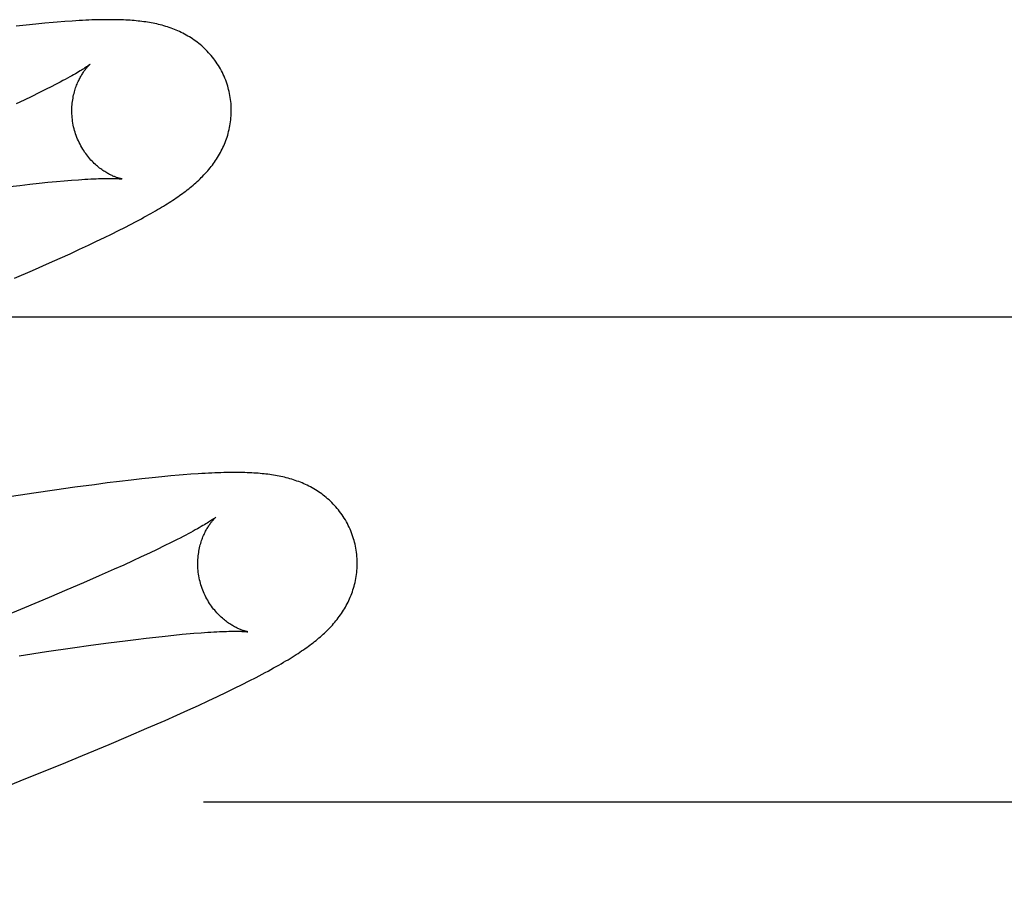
# Model space of a CAD drawing. Header units: inches. Extents: x 0 to 215, y 0 to 139.
# Tile 60 of 96: x 67.429 to 67.552, y 52.32 to 52.43. Entities that reach past the tile are written whole.
import ezdxf

# ---------------------------------------------------------------- set-up
doc = ezdxf.new("R2010")
doc.units = ezdxf.units.IN
doc.header["$LTSCALE"] = 11.804375
doc.header["$MEASUREMENT"] = 0
doc.linetypes.add('HIDDEN', pattern=[0.2, 0.1, -0.1])
doc.layers.add('DEFAULT_2', color=8, linetype='HIDDEN')

msp = doc.modelspace()

# ---------------------------------------------------------------- linework, layer by layer
at = {"layer": 'DEFAULT_2', "color": 8, "linetype": 'HIDDEN'}
for p, q in [((67.42953, 52.42946), (67.42825, 52.42933)), ((67.43072, 52.42958), (67.42953, 52.42946)), ((67.43185, 52.42969), (67.43072, 52.42958)), ((67.43437, 52.4299), (67.43341, 52.42982)), ((67.43112, 52.42095), (67.43022, 52.42051)), ((67.43196, 52.42136), (67.43112, 52.42095)), ((67.43274, 52.42176), (67.43196, 52.42136)), ((67.42927, 52.42005), (67.42825, 52.41958)), ((67.43022, 52.42051), (67.42927, 52.42005)), ((67.42874, 52.40935), (67.42997, 52.40949)), ((67.42997, 52.40949), (67.43114, 52.40962)), ((67.43114, 52.40962), (67.43225, 52.40973)), ((67.43225, 52.40973), (67.4333, 52.40983)), ((67.4333, 52.40983), (67.43429, 52.40992)), ((67.43429, 52.40992), (67.43522, 52.41)), ((67.42746, 52.4092), (67.42874, 52.40935)), ((67.44262, 52.40445), (67.44332, 52.40482)), ((67.44332, 52.40482), (67.44398, 52.40517)), ((67.44023, 52.40324), (67.44108, 52.40367)), ((67.44108, 52.40367), (67.44188, 52.40407)), ((67.44188, 52.40407), (67.44262, 52.40445)), ((67.43732, 52.40184), (67.43835, 52.40233)), ((67.43835, 52.40233), (67.43932, 52.4028)), ((67.43932, 52.4028), (67.44023, 52.40324)), ((67.43378, 52.40022), (67.43503, 52.40078)), ((67.43503, 52.40078), (67.43621, 52.40133)), ((67.43621, 52.40133), (67.43732, 52.40184)), ((67.43033, 52.39869), (67.43245, 52.39962)), ((67.43245, 52.39962), (67.43378, 52.40022)), ((67.42806, 52.3977), (67.43033, 52.39869)), ((67.27316, 52.39284), (67.77316, 52.39284)), ((67.44267, 52.37238), (67.44122, 52.37221)), ((67.44403, 52.37253), (67.44267, 52.37238)), ((67.44532, 52.37267), (67.44403, 52.37253)), ((67.44652, 52.37279), (67.44532, 52.37267)), ((67.44765, 52.3729), (67.44652, 52.37279)), ((67.45018, 52.37311), (67.44921, 52.37303)), ((67.43561, 52.37148), (67.43307, 52.37113)), ((67.43809, 52.37181), (67.43561, 52.37148)), ((67.43968, 52.37202), (67.43809, 52.37181)), ((67.44122, 52.37221), (67.43968, 52.37202)), ((67.43046, 52.37075), (67.42685, 52.37022)), ((67.43307, 52.37113), (67.43046, 52.37075)), ((67.44684, 52.36412), (67.44594, 52.36368)), ((67.44768, 52.36454), (67.44684, 52.36412)), ((67.44847, 52.36493), (67.44768, 52.36454)), ((67.44395, 52.36274), (67.44288, 52.36225)), ((67.44497, 52.36322), (67.44395, 52.36274)), ((67.44594, 52.36368), (67.44497, 52.36322)), ((67.44175, 52.36173), (67.44056, 52.3612)), ((67.44288, 52.36225), (67.44175, 52.36173)), ((67.43869, 52.36037), (67.4367, 52.3595)), ((67.44056, 52.3612), (67.43869, 52.36037)), ((67.4367, 52.3595), (67.4346, 52.3586)), ((67.43239, 52.35767), (67.4293, 52.35637)), ((67.4346, 52.3586), (67.43239, 52.35767)), ((67.4293, 52.35637), (67.42603, 52.35503)), ((67.44456, 52.35256), (67.44578, 52.3527)), ((67.44578, 52.3527), (67.44694, 52.35283)), ((67.44694, 52.35283), (67.44805, 52.35294)), ((67.44805, 52.35294), (67.4491, 52.35304)), ((67.43531, 52.35134), (67.43763, 52.35167)), ((67.43763, 52.35167), (67.43985, 52.35197)), ((67.43985, 52.35197), (67.44194, 52.35224)), ((67.44194, 52.35224), (67.44328, 52.35241)), ((67.44328, 52.35241), (67.44456, 52.35256)), ((67.42862, 52.35035), (67.43205, 52.35087)), ((67.43205, 52.35087), (67.43531, 52.35134)), ((67.45564, 52.34627), (67.4566, 52.34674)), ((67.4566, 52.34674), (67.4575, 52.34719)), ((67.4575, 52.34719), (67.45834, 52.34763)), ((67.45235, 52.3447), (67.45352, 52.34525)), ((67.45352, 52.34525), (67.45462, 52.34577)), ((67.45462, 52.34577), (67.45564, 52.34627)), ((67.44978, 52.34352), (67.45111, 52.34412)), ((67.45111, 52.34412), (67.45235, 52.3447)), ((67.44693, 52.34225), (67.44839, 52.3429)), ((67.44839, 52.3429), (67.44978, 52.34352)), ((67.44466, 52.34126), (67.44693, 52.34225)), ((67.44233, 52.34026), (67.44466, 52.34126)), ((67.43658, 52.33784), (67.43992, 52.33924)), ((67.43992, 52.33924), (67.44233, 52.34026)), ((67.43397, 52.33677), (67.43658, 52.33784)), ((67.42947, 52.33494), (67.43397, 52.33677)), ((67.42382, 52.33267), (67.42947, 52.33494)), ((67.45176, 52.33204), (67.71101, 52.33204))]:
    msp.add_line(p, q, dxfattribs=at)
for points in [[(67.43341, 52.42982), (67.4329, 52.42978), (67.43185, 52.42969)], [(67.45485, 52.4216), (67.45479, 52.42181), (67.45471, 52.42206), (67.45463, 52.42231), (67.45454, 52.42255), (67.45444, 52.42279), (67.45434, 52.42303), (67.45424, 52.42327), (67.45412, 52.4235), (67.45401, 52.42373), (67.45388, 52.42395), (67.45375, 52.42418), (67.45362, 52.4244), (67.45348, 52.42461), (67.45334, 52.42482), (67.45319, 52.42503), (67.45304, 52.42523), (67.45289, 52.42543), (67.45273, 52.42562), (67.45257, 52.42581), (67.4524, 52.42599), (67.45223, 52.42617), (67.45206, 52.42635), (67.45188, 52.42652), (67.45171, 52.42668), (67.45153, 52.42684), (67.45134, 52.427), (67.45116, 52.42715), (67.45097, 52.42729), (67.45078, 52.42744), (67.45059, 52.42757), (67.45039, 52.42771), (67.4502, 52.42784), (67.45, 52.42796), (67.44979, 52.42808), (67.44959, 52.4282), (67.44938, 52.42831), (67.44917, 52.42842), (67.44897, 52.42853), (67.44876, 52.42863), (67.44855, 52.42872), (67.44833, 52.42881), (67.44812, 52.4289), (67.4479, 52.42899), (67.44769, 52.42907), (67.44747, 52.42914), (67.44724, 52.42922), (67.44702, 52.42929), (67.4468, 52.42935), (67.44657, 52.42942), (67.44634, 52.42948), (67.44612, 52.42953), (67.44589, 52.42959), (67.44566, 52.42963), (67.44543, 52.42968), (67.4452, 52.42973), (67.44497, 52.42977), (67.44474, 52.4298), (67.44451, 52.42984), (67.44427, 52.42987), (67.44403, 52.4299), (67.44379, 52.42993), (67.44355, 52.42996), (67.4433, 52.42998), (67.44305, 52.43001), (67.4428, 52.43003), (67.44254, 52.43005), (67.44227, 52.43006), (67.442, 52.43008), (67.44172, 52.43009), (67.44143, 52.4301), (67.44114, 52.43011), (67.44084, 52.43012), (67.44053, 52.43012), (67.44021, 52.43013), (67.43989, 52.43013), (67.43955, 52.43013), (67.43921, 52.43012), (67.43886, 52.43012), (67.43851, 52.43011), (67.43814, 52.4301), (67.43776, 52.43009), (67.43737, 52.43007), (67.43698, 52.43005), (67.43657, 52.43003), (67.43615, 52.43001), (67.43573, 52.42999), (67.43529, 52.42996), (67.43437, 52.4299)], [(67.43753, 52.42454), (67.43753, 52.42453), (67.43751, 52.42452), (67.43749, 52.4245), (67.43746, 52.42448), (67.43742, 52.42445), (67.43737, 52.42441), (67.43731, 52.42437), (67.43724, 52.42432), (67.43716, 52.42427), (67.43707, 52.4242), (67.43697, 52.42414), (67.43685, 52.42406), (67.43673, 52.42398), (67.43659, 52.42389), (67.43644, 52.4238), (67.43627, 52.4237), (67.43609, 52.42359), (67.4359, 52.42347), (67.43569, 52.42335), (67.43547, 52.42322), (67.43523, 52.42309), (67.43498, 52.42295), (67.43471, 52.4228), (67.43442, 52.42264), (67.43412, 52.42248), (67.4338, 52.4223), (67.43346, 52.42213), (67.43311, 52.42195), (67.43274, 52.42176)], [(67.43558, 52.41624), (67.43553, 52.41644), (67.43547, 52.41668), (67.43542, 52.41691), (67.43538, 52.41715), (67.43534, 52.41738), (67.43531, 52.41762), (67.43529, 52.41785), (67.43527, 52.41808), (67.43526, 52.41832), (67.43525, 52.41855), (67.43525, 52.41877), (67.43525, 52.419), (67.43526, 52.41922), (67.43528, 52.41944), (67.4353, 52.41966), (67.43533, 52.41987), (67.43536, 52.42008), (67.43539, 52.42029), (67.43543, 52.42049), (67.43547, 52.42069), (67.43552, 52.42088), (67.43556, 52.42106), (67.43561, 52.42124), (67.43567, 52.42142), (67.43572, 52.42159), (67.43578, 52.42175), (67.43584, 52.42191), (67.4359, 52.42206), (67.43597, 52.42221), (67.43603, 52.42236), (67.4361, 52.4225), (67.43616, 52.42263), (67.43623, 52.42276), (67.43629, 52.42289), (67.43636, 52.42301), (67.43643, 52.42312), (67.43649, 52.42323), (67.43656, 52.42334), (67.43662, 52.42344), (67.43669, 52.42354), (67.43675, 52.42363), (67.43681, 52.42372), (67.43688, 52.4238), (67.43694, 52.42388), (67.437, 52.42396), (67.43705, 52.42403), (67.43711, 52.4241), (67.43716, 52.42416), (67.43722, 52.42422), (67.43726, 52.42427), (67.43731, 52.42432), (67.43735, 52.42436), (67.43739, 52.4244), (67.43742, 52.42444), (67.43745, 52.42447), (67.43748, 52.42449), (67.4375, 52.42451), (67.43752, 52.42453), (67.43753, 52.42454), (67.43753, 52.42454)], [(67.44398, 52.40517), (67.44429, 52.40534), (67.44459, 52.40551), (67.44489, 52.40568), (67.44517, 52.40584), (67.44545, 52.406), (67.44572, 52.40615), (67.44598, 52.40631), (67.44624, 52.40646), (67.44649, 52.40661), (67.44674, 52.40676), (67.44698, 52.4069), (67.44721, 52.40705), (67.44744, 52.4072), (67.44767, 52.40734), (67.44789, 52.40748), (67.4481, 52.40763), (67.44832, 52.40777), (67.44853, 52.40792), (67.44873, 52.40806), (67.44893, 52.4082), (67.44913, 52.40834), (67.44933, 52.40849), (67.44952, 52.40863), (67.44971, 52.40878), (67.4499, 52.40893), (67.45008, 52.40907), (67.45027, 52.40922), (67.45045, 52.40937), (67.45062, 52.40953), (67.4508, 52.40968), (67.45097, 52.40984), (67.45115, 52.40999), (67.45132, 52.41016), (67.45148, 52.41032), (67.45165, 52.41048), (67.45181, 52.41065), (67.45197, 52.41082), (67.45213, 52.41099), (67.45228, 52.41117), (67.45243, 52.41135), (67.45258, 52.41153), (67.45273, 52.41171), (67.45287, 52.41189), (67.453, 52.41208), (67.45314, 52.41226), (67.45327, 52.41246), (67.4534, 52.41265), (67.45352, 52.41284), (67.45364, 52.41304), (67.45376, 52.41325), (67.45387, 52.41345), (67.45399, 52.41366), (67.45409, 52.41387), (67.45419, 52.41409), (67.45429, 52.4143), (67.45438, 52.41452), (67.45447, 52.41474), (67.45456, 52.41496), (67.45464, 52.41518), (67.45471, 52.41541), (67.45479, 52.41564), (67.45485, 52.41587), (67.45491, 52.41611), (67.45497, 52.41635), (67.45502, 52.41659), (67.45507, 52.41683), (67.45511, 52.41707), (67.45515, 52.41732), (67.45518, 52.41757), (67.4552, 52.41782), (67.45522, 52.41807), (67.45523, 52.41833), (67.45524, 52.41858), (67.45524, 52.41884), (67.45524, 52.41909), (67.45522, 52.41935), (67.45521, 52.41961), (67.45518, 52.41986), (67.45515, 52.42012), (67.45512, 52.42038), (67.45507, 52.42063), (67.45503, 52.42089), (67.45497, 52.42114), (67.45491, 52.42139), (67.45485, 52.4216)], [(67.44153, 52.41015), (67.44153, 52.41015), (67.44154, 52.41014), (67.44153, 52.41015), (67.44152, 52.41015), (67.4415, 52.41015), (67.44147, 52.41016), (67.44143, 52.41017), (67.44139, 52.41018), (67.44134, 52.41019), (67.44129, 52.4102), (67.44123, 52.41022), (67.44117, 52.41024), (67.4411, 52.41026), (67.44103, 52.41028), (67.44095, 52.41031), (67.44086, 52.41033), (67.44078, 52.41037), (67.44069, 52.4104), (67.44059, 52.41044), (67.4405, 52.41048), (67.4404, 52.41052), (67.4403, 52.41057), (67.44019, 52.41062), (67.44008, 52.41067), (67.43997, 52.41073), (67.43986, 52.41079), (67.43974, 52.41085), (67.43962, 52.41092), (67.4395, 52.41099), (67.43938, 52.41107), (67.43925, 52.41115), (67.43913, 52.41123), (67.439, 52.41133), (67.43886, 52.41142), (67.43873, 52.41152), (67.4386, 52.41163), (67.43846, 52.41174), (67.43833, 52.41185), (67.43819, 52.41198), (67.43806, 52.4121), (67.43792, 52.41224), (67.43778, 52.41238), (67.43764, 52.41252), (67.43751, 52.41268), (67.43737, 52.41283), (67.43724, 52.413), (67.43711, 52.41317), (67.43698, 52.41334), (67.43685, 52.41352), (67.43673, 52.41371), (67.43661, 52.4139), (67.43649, 52.4141), (67.43637, 52.4143), (67.43627, 52.4145), (67.43616, 52.41471), (67.43606, 52.41492), (67.43597, 52.41514), (67.43588, 52.41536), (67.43579, 52.41559), (67.43571, 52.41581), (67.43564, 52.41604), (67.43558, 52.41624)], [(67.43522, 52.41), (67.43608, 52.41006), (67.43649, 52.41009), (67.43688, 52.41011), (67.43726, 52.41014), (67.43762, 52.41015), (67.43796, 52.41017), (67.43828, 52.41018), (67.43859, 52.41019), (67.43888, 52.4102), (67.43915, 52.41021), (67.43941, 52.41021), (67.43965, 52.41022), (67.43987, 52.41022), (67.44007, 52.41022), (67.44026, 52.41022), (67.44043, 52.41021), (67.44059, 52.41021), (67.44073, 52.4102), (67.44086, 52.4102), (67.44098, 52.41019), (67.44108, 52.41019), (67.44117, 52.41018), (67.44126, 52.41017), (67.44133, 52.41017), (67.44139, 52.41016), (67.44144, 52.41016), (67.44147, 52.41015), (67.4415, 52.41015), (67.44152, 52.41015), (67.44153, 52.41015)], [(67.44921, 52.37303), (67.44871, 52.37299), (67.44765, 52.3729)], [(67.47064, 52.36481), (67.47058, 52.36502), (67.4705, 52.36527), (67.47042, 52.36552), (67.47033, 52.36576), (67.47024, 52.366), (67.47013, 52.36624), (67.47003, 52.36647), (67.46991, 52.36671), (67.4698, 52.36694), (67.46967, 52.36716), (67.46955, 52.36738), (67.46941, 52.3676), (67.46927, 52.36782), (67.46913, 52.36803), (67.46899, 52.36824), (67.46883, 52.36844), (67.46868, 52.36864), (67.46852, 52.36883), (67.46836, 52.36902), (67.46819, 52.3692), (67.46802, 52.36938), (67.46785, 52.36956), (67.46768, 52.36973), (67.4675, 52.36989), (67.46732, 52.37005), (67.46714, 52.37021), (67.46695, 52.37036), (67.46677, 52.3705), (67.46658, 52.37064), (67.46638, 52.37078), (67.46619, 52.37092), (67.46599, 52.37104), (67.46579, 52.37117), (67.46559, 52.37129), (67.46538, 52.37141), (67.46518, 52.37152), (67.46497, 52.37163), (67.46476, 52.37173), (67.46455, 52.37183), (67.46434, 52.37193), (67.46413, 52.37202), (67.46391, 52.37211), (67.4637, 52.37219), (67.46348, 52.37227), (67.46326, 52.37235), (67.46304, 52.37242), (67.46282, 52.37249), (67.46259, 52.37256), (67.46237, 52.37262), (67.46214, 52.37268), (67.46191, 52.37274), (67.46169, 52.37279), (67.46146, 52.37284), (67.46123, 52.37289), (67.461, 52.37293), (67.46077, 52.37297), (67.46054, 52.37301), (67.4603, 52.37305), (67.46007, 52.37308), (67.45983, 52.37311), (67.45959, 52.37314), (67.45935, 52.37317), (67.4591, 52.37319), (67.45885, 52.37322), (67.4586, 52.37324), (67.45834, 52.37326), (67.45807, 52.37327), (67.4578, 52.37329), (67.45752, 52.3733), (67.45723, 52.37331), (67.45694, 52.37332), (67.45664, 52.37333), (67.45633, 52.37333), (67.45601, 52.37334), (67.45569, 52.37334), (67.45535, 52.37333), (67.45501, 52.37333), (67.45466, 52.37333), (67.4543, 52.37332), (67.45394, 52.37331), (67.45356, 52.37329), (67.45317, 52.37328), (67.45278, 52.37326), (67.45237, 52.37324), (67.45195, 52.37322), (67.45153, 52.3732), (67.45109, 52.37317), (67.45018, 52.37311)], [(67.45332, 52.36775), (67.45332, 52.36774), (67.4533, 52.36773), (67.45328, 52.36771), (67.45325, 52.36769), (67.45321, 52.36766), (67.45316, 52.36762), (67.4531, 52.36758), (67.45303, 52.36753), (67.45295, 52.36748), (67.45286, 52.36741), (67.45276, 52.36734), (67.45264, 52.36727), (67.45252, 52.36719), (67.45238, 52.3671), (67.45222, 52.367), (67.45205, 52.3669), (67.45187, 52.36679), (67.45167, 52.36667), (67.45146, 52.36655), (67.45123, 52.36641), (67.45099, 52.36628), (67.45073, 52.36613), (67.45045, 52.36598), (67.45016, 52.36582), (67.44985, 52.36565), (67.44953, 52.36548), (67.44919, 52.36531), (67.44884, 52.36512), (67.44847, 52.36493)], [(67.45137, 52.35945), (67.45132, 52.35965), (67.45127, 52.35989), (67.45122, 52.36012), (67.45117, 52.36036), (67.45113, 52.36059), (67.4511, 52.36082), (67.45108, 52.36106), (67.45106, 52.36129), (67.45105, 52.36152), (67.45104, 52.36175), (67.45104, 52.36198), (67.45104, 52.36221), (67.45105, 52.36243), (67.45107, 52.36265), (67.45109, 52.36287), (67.45112, 52.36308), (67.45115, 52.36329), (67.45118, 52.36349), (67.45122, 52.3637), (67.45126, 52.36389), (67.45131, 52.36408), (67.45135, 52.36427), (67.4514, 52.36445), (67.45146, 52.36462), (67.45151, 52.36479), (67.45157, 52.36496), (67.45163, 52.36511), (67.45169, 52.36527), (67.45176, 52.36542), (67.45182, 52.36556), (67.45188, 52.3657), (67.45195, 52.36584), (67.45202, 52.36597), (67.45208, 52.36609), (67.45215, 52.36621), (67.45221, 52.36633), (67.45228, 52.36644), (67.45235, 52.36654), (67.45241, 52.36664), (67.45248, 52.36674), (67.45254, 52.36683), (67.4526, 52.36692), (67.45267, 52.36701), (67.45273, 52.36709), (67.45279, 52.36716), (67.45284, 52.36724), (67.4529, 52.3673), (67.45295, 52.36737), (67.453, 52.36742), (67.45305, 52.36748), (67.4531, 52.36753), (67.45314, 52.36757), (67.45318, 52.36761), (67.45321, 52.36765), (67.45324, 52.36768), (67.45327, 52.3677), (67.45329, 52.36772), (67.45331, 52.36774), (67.45332, 52.36774), (67.45332, 52.36775)], [(67.45834, 52.34763), (67.45874, 52.34784), (67.45913, 52.34804), (67.4595, 52.34824), (67.45987, 52.34844), (67.46022, 52.34863), (67.46055, 52.34882), (67.46088, 52.349), (67.4612, 52.34918), (67.4615, 52.34936), (67.4618, 52.34953), (67.46208, 52.3497), (67.46236, 52.34986), (67.46262, 52.35002), (67.46288, 52.35018), (67.46313, 52.35034), (67.46337, 52.3505), (67.46361, 52.35065), (67.46384, 52.3508), (67.46406, 52.35095), (67.46428, 52.3511), (67.46449, 52.35125), (67.4647, 52.35139), (67.46491, 52.35154), (67.46511, 52.35169), (67.4653, 52.35184), (67.46549, 52.35198), (67.46568, 52.35213), (67.46587, 52.35228), (67.46605, 52.35243), (67.46624, 52.35258), (67.46641, 52.35273), (67.46659, 52.35289), (67.46676, 52.35304), (67.46694, 52.3532), (67.4671, 52.35336), (67.46727, 52.35352), (67.46744, 52.35369), (67.4676, 52.35386), (67.46776, 52.35403), (67.46792, 52.3542), (67.46807, 52.35438), (67.46822, 52.35455), (67.46837, 52.35473), (67.46851, 52.35491), (67.46866, 52.3551), (67.46879, 52.35528), (67.46893, 52.35547), (67.46906, 52.35566), (67.46919, 52.35585), (67.46931, 52.35605), (67.46943, 52.35625), (67.46955, 52.35645), (67.46966, 52.35666), (67.46977, 52.35687), (67.46988, 52.35708), (67.46998, 52.35729), (67.47008, 52.35751), (67.47017, 52.35772), (67.47026, 52.35794), (67.47035, 52.35817), (67.47043, 52.35839), (67.4705, 52.35862), (67.47058, 52.35885), (67.47064, 52.35908), (67.4707, 52.35931), (67.47076, 52.35955), (67.47081, 52.35979), (67.47086, 52.36004), (67.4709, 52.36028), (67.47094, 52.36053), (67.47097, 52.36078), (67.47099, 52.36103), (67.47101, 52.36128), (67.47102, 52.36153), (67.47103, 52.36179), (67.47103, 52.36205), (67.47103, 52.3623), (67.47102, 52.36256), (67.471, 52.36282), (67.47097, 52.36307), (67.47094, 52.36333), (67.47091, 52.36359), (67.47086, 52.36384), (67.47082, 52.3641), (67.47076, 52.36435), (67.4707, 52.3646), (67.47064, 52.36481)], [(67.45732, 52.35335), (67.45733, 52.35335), (67.45732, 52.35335), (67.45731, 52.35336), (67.45728, 52.35336), (67.45726, 52.35337), (67.45722, 52.35338), (67.45718, 52.35339), (67.45713, 52.3534), (67.45708, 52.35341), (67.45702, 52.35343), (67.45695, 52.35345), (67.45689, 52.35347), (67.45681, 52.35349), (67.45673, 52.35352), (67.45665, 52.35354), (67.45656, 52.35358), (67.45647, 52.35361), (67.45638, 52.35365), (67.45628, 52.35369), (67.45618, 52.35373), (67.45608, 52.35378), (67.45598, 52.35383), (67.45587, 52.35388), (67.45576, 52.35394), (67.45564, 52.354), (67.45553, 52.35406), (67.45541, 52.35413), (67.45529, 52.3542), (67.45517, 52.35428), (67.45504, 52.35436), (67.45491, 52.35445), (67.45478, 52.35454), (67.45465, 52.35463), (67.45452, 52.35473), (67.45439, 52.35484), (67.45425, 52.35495), (67.45412, 52.35507), (67.45398, 52.35519), (67.45384, 52.35532), (67.45371, 52.35545), (67.45357, 52.35559), (67.45343, 52.35574), (67.4533, 52.35589), (67.45316, 52.35605), (67.45303, 52.35621), (67.45289, 52.35638), (67.45277, 52.35656), (67.45264, 52.35674), (67.45251, 52.35692), (67.45239, 52.35711), (67.45228, 52.35731), (67.45216, 52.35751), (67.45206, 52.35771), (67.45195, 52.35792), (67.45185, 52.35814), (67.45176, 52.35835), (67.45167, 52.35857), (67.45158, 52.3588), (67.45151, 52.35902), (67.45143, 52.35925), (67.45137, 52.35945)], [(67.4491, 52.35304), (67.45009, 52.35313), (67.45056, 52.35317)], [(67.45056, 52.35317), (67.45145, 52.35324), (67.45188, 52.35327), (67.45229, 52.3533), (67.45268, 52.35332), (67.45306, 52.35334), (67.45341, 52.35336), (67.45375, 52.35338), (67.45407, 52.35339), (67.45437, 52.3534), (67.45465, 52.35341), (67.45492, 52.35342), (67.45516, 52.35342), (67.45539, 52.35343), (67.4556, 52.35343), (67.4558, 52.35343), (67.45598, 52.35343), (67.45615, 52.35342), (67.45631, 52.35342), (67.45645, 52.35342), (67.45658, 52.35341), (67.4567, 52.35341), (67.45681, 52.3534), (67.4569, 52.35339), (67.45699, 52.35339), (67.45707, 52.35338), (67.45713, 52.35338), (67.45719, 52.35337), (67.45723, 52.35337), (67.45727, 52.35336), (67.4573, 52.35336), (67.45732, 52.35336), (67.45732, 52.35335)]]:
    msp.add_lwpolyline(points, dxfattribs=at)

doc.saveas('drawing.dxf')
